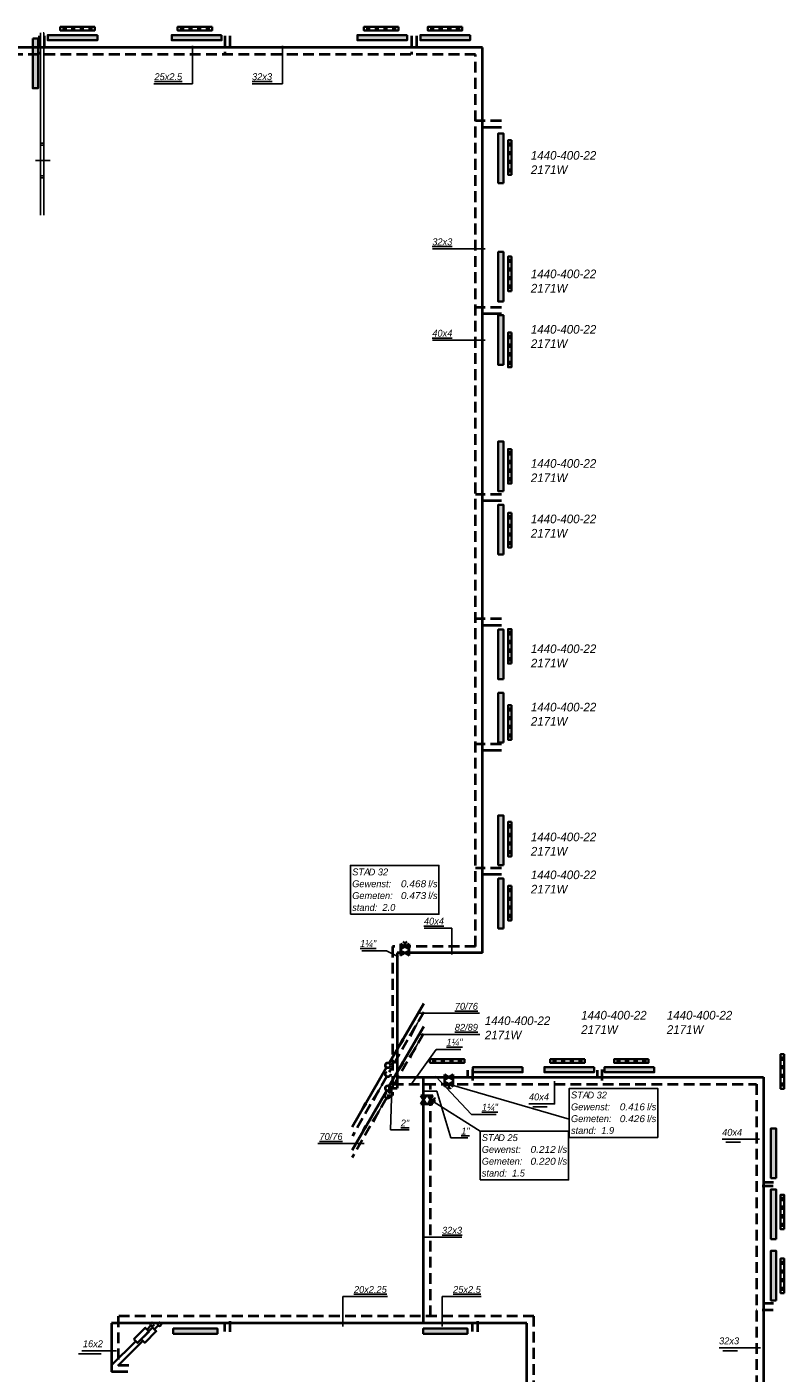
# Model space of a CAD drawing. Header units: millimetres. Extents: x -13501 to 278776, y 0 to 252300.
# Tile 97 of 131: x 213796 to 235740, y 118050 to 157038. Entities that reach past the tile are written whole.
import ezdxf
from ezdxf.enums import TextEntityAlignment as Align

# ---------------------------------------------------------------- set-up
doc = ezdxf.new("R2010")
doc.units = ezdxf.units.MM
doc.header["$LTSCALE"] = 100
doc.linetypes.add('B0703', pattern=[4.6875, 3.125, -1.5625])
doc.layers.get('0').update_dxf_attribs({"linetype": 'CONTINUOUS'})
doc.layers.add('Bouwkundig', color=253, linetype='CONTINUOUS')
doc.layers.add('WT-tekst', color=7, linetype='CONTINUOUS')
for name, color, linetype, lineweight in [('WL56cv-groep AB-Zuid-A', 5, 'CONTINUOUS', 40), ('WL56cv-groep AB-Zuid-R', 5, 'B0703', 40), ('WL56cv-groep LBK-A', 1, 'CONTINUOUS', 40), ('WL56cv-groep LBK-R', 1, 'B0703', 40)]:
    doc.layers.add(name, color=color, linetype=linetype, lineweight=lineweight)
for name, color, linetype, lineweight, true_color in [('WL56cv-groep voeding C-R', 7, 'B0703', 40, 0x00a529), ('WL56cv-symbool', 7, 'CONTINUOUS', 35, 0x00a529), ('WL57vent-symbool', 7, 'CONTINUOUS', 35, 0x00a529)]:
    doc.layers.add(name, color=color, linetype=linetype, lineweight=lineweight, true_color=true_color)
doc.styles.add('B-01', font='GOTHICI.TTF')
doc.dimstyles.new('schermer1-100', dxfattribs={"dimscale": 100, "dimtxt": 2, "dimasz": 2, "dimexe": 1, "dimexo": 1, "dimgap": 1, "dimtad": 1, "dimdec": 0, "dimzin": 0, "dimdsep": 46, "dimtxsty": 'B-01', "dimblk1": 'OBLIQUE', "dimblk2": 'OBLIQUE', "dimsah": 1, "dimcen": -3, "dimdle": 1, "dimclrd": 256, "dimclre": 256, "dimclrt": 256, "dimadec": 0, "dimazin": 0, "dimtfac": 0.75, "dimtdec": 0, "dimtmove": 0, "dimatfit": 1, "dimldrblk": 'NONE', "dimfxl": 1, "dimtvp": 1.5, "dimtolj": 1, "dimtzin": 0, "dimlwd": -1, "dimlwe": -1, "dimarcsym": 0})

# ---------------------------------------------------------------- blocks, each defined once
blk = doc.blocks.new('C6')
for p, q in [((1037, 1790), (36, 66)), ((-38, -65), (-1039, -1789))]:
    blk.add_line(p, q)
for points in [[(37, 56, 0, 100, 0), (437, 749, 100, 100, 0)], [(-1039, -1789, 0, 100, 0), (-639, -1096, 100, 100, 0)]]:
    blk.add_lwpolyline(points, format="xyseb")
blk.add_circle((0, 0), 75)
blk = doc.blocks.new('C3')
for p, q in [((1038, 1797), (38, 65)), ((-34, -67), (-1030, -1792))]:
    blk.add_line(p, q)
for points in [[(1038, 1797, 0, 100, 0), (638, 1104, 100, 100, 0)], [(-30, -60, 0, 100, 0), (-430, -753, 100, 100, 0)]]:
    blk.add_lwpolyline(points, format="xyseb")
blk.add_circle((0, 0), 75)
blk = doc.blocks.new('puk1440')
at = {"layer": 'WL56cv-symbool'}
blk.add_hatch(color=256, dxfattribs=at).paths.add_polyline_path([(720, 0), (720, 150), (-720, 150), (-720, 0)])
blk.add_lwpolyline([(-720, 0), (720, 0), (720, 150), (-720, 150)], close=True, dxfattribs=at)
blk = doc.blocks.new('D1')
for p, q in [((2.5, 1.5), (-2.5, -1.5)), ((-2.5, 1.5), (2.5, -1.5)), ((-2.5, -1.5), (-2.5, 1.5)), ((2.5, -1.5), (2.5, 1.5))]:
    blk.add_line(p, q)
blk = doc.blocks.new('D2')
for p, q in [((2.5, 1.5), (-2.5, -1.5)), ((-2.5, 1.5), (2.5, -1.5)), ((-2.5, -1.5), (-2.5, 1.5)), ((0, 0), (0, 1.99)), ((2.5, -1.5), (2.5, 1.5)), ((-3, -2.5), (-2, -2.5)), ((-2.5, -1.5), (-2.5, -3)), ((2, -2.5), (3, -2.5)), ((2.5, -1.5), (2.5, -3))]:
    blk.add_line(p, q)
blk.add_arc((0, 3), 1.01, 180, 0)
blk = doc.blocks.new('_OBLIQUE')
at = {"color": 0, "linetype": 'ByBlock'}
blk.add_line((-0.5, -0.5), (0.5, 0.5), dxfattribs=at)
blk = doc.blocks.new('e9')
for p, q in [((1150, 1152), (1037, 1040)), ((0, 0), (707, 707))]:
    blk.add_line(p, q)
blk.add_lwpolyline([(653, 761), (761, 653), (1093, 985), (985, 1093)], close=True)
blk.add_circle((1187, 1189), 52.2)
blk = doc.blocks.new('f3')
blk.add_lwpolyline([(0, 0), (25.64, 0), (25.64, 14.16), (0, 14.16)], close=True)
at = {"style": 'B-01'}
for s, p in [('STA', (0.5, 11.28)), ('Gewenst:', (0.5, 7.85)), ('l/s', (22.56, 7.84)), ('Gemeten:', (0.5, 4.42)), ('l/s', (22.56, 4.42)), ('stand:', (0.5, 0.99))]:
    blk.add_text(s, height=2, dxfattribs=at).set_placement(p)
for tag, p in [('TYPE', (5.26, 11.27)), ('STAND', (9.28, 0.99))]:
    blk.add_attdef(tag, p, '', height=2, dxfattribs=at)
for tag, width, p, p2 in [('GEW', 1.108251, (14.63, 7.84), (21.93, 7.84)), ('GEM', 1.127784, (14.63, 4.42), (21.93, 4.42))]:
    blk.add_attdef(tag, text='', height=2, dxfattribs=dict(at, width=width)).set_placement(p, p2, align=Align.FIT)

msp = doc.modelspace()

# ---------------------------------------------------------------- hatches: boundary and pattern name
at = {"layer": 'WL56cv-symbool'}
for points in [[(218035, 119190), (219315, 119190), (219315, 119340), (218035, 119340)], [(225281, 119190), (226561, 119190), (226561, 119340), (225281, 119340)]]:
    msp.add_hatch(color=256, dxfattribs=at).paths.add_polyline_path(points)
at = {"layer": 'WL57vent-symbool'}
h = msp.add_hatch(dxfattribs=at)
h.set_pattern_fill('PLAST', color=256, scale=1000, angle=90, style=0)
h.set_pattern_definition([(90, (273169.48, 95178.7), (-250, 2e-14), []), (90, (273138.23, 95178.7), (-250, 2e-14), []), (90, (273106.98, 95178.7), (-250, 2e-14), [])])
h.paths.add_polyline_path([(215764, 157038), (215764, 156938), (214764, 156938), (214764, 157038)])
h = msp.add_hatch(dxfattribs=at)
h.set_pattern_fill('PLAST', color=256, scale=1000, angle=90, style=0)
h.set_pattern_definition([(90, (276569.8, 95178.7), (-250, 2e-14), []), (90, (276538.54, 95178.7), (-250, 2e-14), []), (90, (276507.3, 95178.7), (-250, 2e-14), [])])
h.paths.add_polyline_path([(219165, 157038), (219165, 156938), (218165, 156938), (218165, 157038)])
h = msp.add_hatch(dxfattribs=at)
h.set_pattern_fill('PLAST', color=256, scale=1000, angle=90, style=0)
h.set_pattern_definition([(90, (281969.8, 95178.7), (-250, 2e-14), []), (90, (281938.54, 95178.7), (-250, 2e-14), []), (90, (281907.3, 95178.7), (-250, 2e-14), [])])
h.paths.add_polyline_path([(224565, 157038), (224565, 156938), (223565, 156938), (223565, 157038)])
h = msp.add_hatch(dxfattribs=at)
h.set_pattern_fill('PLAST', color=256, scale=1000, angle=90, style=0)
h.set_pattern_definition([(90, (283819.8, 95178.7), (-250, 2e-14), []), (90, (283788.54, 95178.7), (-250, 2e-14), []), (90, (283757.3, 95178.7), (-250, 2e-14), [])])
h.paths.add_polyline_path([(226415, 157038), (226415, 156938), (225415, 156938), (225415, 157038)])
h = msp.add_hatch(dxfattribs=at)
h.set_pattern_fill('PLAST', color=256, scale=1000, style=0)
h.set_pattern_definition([(360, (165980.08, 211162.55), (-3e-14, -250), []), (360, (165980.08, 211131.3), (-3e-14, -250), []), (360, (165980.08, 211100.05), (-3e-14, -250), [])])
h.paths.add_polyline_path([(227840, 153757), (227740, 153757), (227740, 152757), (227840, 152757)])
h = msp.add_hatch(dxfattribs=at)
h.set_pattern_fill('PLAST', color=256, scale=1000, style=0)
h.set_pattern_definition([(7e-15, (165980.18, 91982.72), (0, 250), []), (7e-15, (165980.18, 92013.97), (0, 250), []), (7e-15, (165980.18, 92045.22), (0, 250), [])])
h.paths.add_polyline_path([(227840, 149388), (227740, 149388), (227740, 150388), (227840, 150388)])
h = msp.add_hatch(dxfattribs=at)
h.set_pattern_fill('PLAST', color=256, scale=1000, style=0)
h.set_pattern_definition([(360, (165980.18, 205588.88), (-3e-14, -250), []), (360, (165980.18, 205557.63), (-3e-14, -250), []), (360, (165980.18, 205526.38), (-3e-14, -250), [])])
h.paths.add_polyline_path([(227840, 148184), (227740, 148184), (227740, 147184), (227840, 147184)])
h = msp.add_hatch(dxfattribs=at)
h.set_pattern_fill('PLAST', color=256, scale=1000, style=0)
h.set_pattern_definition([(360, (165980.4, 202217.32), (-3e-14, -250), []), (360, (165980.4, 202186.07), (-3e-14, -250), []), (360, (165980.4, 202154.82), (-3e-14, -250), [])])
h.paths.add_polyline_path([(227840, 144812), (227740, 144812), (227740, 143812), (227840, 143812)])
h = msp.add_hatch(dxfattribs=at)
h.set_pattern_fill('PLAST', color=256, scale=1000, style=0)
h.set_pattern_definition([(360, (165980.4, 200367.32), (-3e-14, -250), []), (360, (165980.4, 200336.07), (-3e-14, -250), []), (360, (165980.4, 200304.82), (-3e-14, -250), [])])
h.paths.add_polyline_path([(227840, 142962), (227740, 142962), (227740, 141962), (227840, 141962)])
h = msp.add_hatch(dxfattribs=at)
h.set_pattern_fill('PLAST', color=256, scale=1000, style=0)
h.set_pattern_definition([(7e-15, (165980.18, 81192.72), (0, 250), []), (7e-15, (165980.18, 81223.97), (0, 250), []), (7e-15, (165980.18, 81255.22), (0, 250), [])])
h.paths.add_polyline_path([(227840, 138598), (227740, 138598), (227740, 139598), (227840, 139598)])
h = msp.add_hatch(dxfattribs=at)
h.set_pattern_fill('PLAST', color=256, scale=1000, style=0)
h.set_pattern_definition([(360, (165980.18, 194798.88), (-3e-14, -250), []), (360, (165980.18, 194767.63), (-3e-14, -250), []), (360, (165980.18, 194736.38), (-3e-14, -250), [])])
h.paths.add_polyline_path([(227840, 137394), (227740, 137394), (227740, 136394), (227840, 136394)])
h = msp.add_hatch(dxfattribs=at)
h.set_pattern_fill('PLAST', color=256, scale=1000, style=0)
h.set_pattern_definition([(360, (165980.31, 191417.23), (-3e-14, -250), []), (360, (165980.31, 191385.98), (-3e-14, -250), []), (360, (165980.31, 191354.73), (-3e-14, -250), [])])
h.paths.add_polyline_path([(227840, 134012), (227740, 134012), (227740, 133012), (227840, 133012)])
h = msp.add_hatch(dxfattribs=at)
h.set_pattern_fill('PLAST', color=256, scale=1000, style=0)
h.set_pattern_definition([(360, (165980.31, 189567.23), (-3e-14, -250), []), (360, (165980.31, 189535.98), (-3e-14, -250), []), (360, (165980.31, 189504.73), (-3e-14, -250), [])])
h.paths.add_polyline_path([(227840, 132162), (227740, 132162), (227740, 131162), (227840, 131162)])
h = msp.add_hatch(dxfattribs=at)
h.set_pattern_fill('PLAST', color=256, scale=1000, style=0)
h.set_pattern_definition([(90, (168068.32, 65278.61), (250, -6e-14), []), (90, (168099.57, 65278.61), (250, -6e-14), []), (90, (168130.82, 65278.61), (250, -6e-14), [])])
h.paths.add_polyline_path([(225474, 127138), (225474, 127038), (226474, 127038), (226474, 127138)])
h = msp.add_hatch(dxfattribs=at)
h.set_pattern_fill('PLAST', color=256, scale=1000, angle=90, style=0)
h.set_pattern_definition([(90, (287369.8, 65278.7), (-250, 2e-14), []), (90, (287338.54, 65278.7), (-250, 2e-14), []), (90, (287307.3, 65278.7), (-250, 2e-14), [])])
h.paths.add_polyline_path([(229965, 127138), (229965, 127038), (228965, 127038), (228965, 127138)])
h = msp.add_hatch(dxfattribs=at)
h.set_pattern_fill('PLAST', color=256, scale=1000, angle=90, style=0)
h.set_pattern_definition([(90, (289219.8, 65278.7), (-250, 2e-14), []), (90, (289188.54, 65278.7), (-250, 2e-14), []), (90, (289157.3, 65278.7), (-250, 2e-14), [])])
h.paths.add_polyline_path([(231815, 127138), (231815, 127038), (230815, 127038), (230815, 127138)])
h = msp.add_hatch(dxfattribs=at)
h.set_pattern_fill('PLAST', color=256, scale=1000, style=0)
h.set_pattern_definition([(360, (173880.08, 184689.7), (-3e-14, -250), []), (360, (173880.08, 184658.45), (-3e-14, -250), []), (360, (173880.08, 184627.2), (-3e-14, -250), [])])
h.paths.add_polyline_path([(235740, 127284), (235640, 127284), (235640, 126284), (235740, 126284)])
h = msp.add_hatch(dxfattribs=at)
h.set_pattern_fill('PLAST', color=256, scale=1000, style=0)
h.set_pattern_definition([(7e-15, (173880.18, 64810.1), (0, 250), []), (7e-15, (173880.18, 64841.35), (0, 250), []), (7e-15, (173880.18, 64872.6), (0, 250), [])])
h.paths.add_polyline_path([(235740, 122215), (235640, 122215), (235640, 123215), (235740, 123215)])
h = msp.add_hatch(dxfattribs=at)
h.set_pattern_fill('PLAST', color=256, scale=1000, style=0)
h.set_pattern_definition([(7e-15, (173880.18, 62960.1), (0, 250), []), (7e-15, (173880.18, 62991.35), (0, 250), []), (7e-15, (173880.18, 63022.6), (0, 250), [])])
h.paths.add_polyline_path([(235740, 120365), (235640, 120365), (235640, 121365), (235740, 121365)])

# ---------------------------------------------------------------- linework, layer by layer
at = {"layer": 'Bouwkundig'}
for p, q in [((214191, 156869), (214191, 151589)), ((214289, 156869), (214271, 156869)), ((214289, 151589), (214289, 156869)), ((214289, 153674), (214191, 153674)), ((214289, 153615), (214191, 153615)), ((214470, 153172), (214048, 153172)), ((214289, 152729), (214191, 152729)), ((214289, 152669), (214191, 152669))]:
    msp.add_line(p, q, dxfattribs=at)
at = {"layer": 'WL56cv-groep AB-Zuid-A'}
for p, q in [((214298, 156784), (214298, 156442)), ((219675, 156784), (219675, 156442)), ((225083, 156784), (225083, 156442)), ((227000, 156442), (203477, 156442)), ((227000, 130218), (227000, 156442)), ((227546, 154129), (227000, 154129)), ((227546, 148728), (227000, 148728)), ((227546, 143314), (227000, 143314)), ((227546, 139706), (227000, 139706)), ((227546, 136081), (227000, 136081)), ((227546, 132491), (227000, 132491)), ((227000, 130218), (224523, 130218)), ((224523, 130218), (224523, 126305)), ((226568, 126825), (226568, 126620)), ((230318, 126825), (230318, 126620)), ((224523, 126621), (235144, 126621)), ((225289, 119497), (225289, 126621)), ((235144, 126621), (235144, 100849)), ((224262, 126305), (224523, 126305)), ((235433, 123574), (235146, 123574)), ((235433, 120064), (235146, 120064)), ((228287, 119497), (216244, 119497)), ((216244, 119497), (216244, 118089)), ((219532, 119258), (219532, 119481)), ((226706, 119258), (226706, 119481)), ((228287, 107883), (228287, 119497)), ((216720, 118089), (216244, 118089))]:
    msp.add_line(p, q, dxfattribs=at)
at = {"layer": 'WL56cv-groep AB-Zuid-R'}
for p, q in [((214156, 156784), (214156, 156242)), ((219533, 156784), (219533, 156242)), ((224941, 156784), (224941, 156242)), ((226800, 156242), (203335, 156242)), ((226800, 130403), (226800, 156242)), ((227546, 154316), (226800, 154316)), ((227546, 148915), (226800, 148915)), ((227546, 143501), (226800, 143501)), ((227546, 139893), (226800, 139893)), ((227546, 136268), (226800, 136268)), ((227546, 132678), (226800, 132678)), ((226800, 130403), (224393, 130403)), ((224393, 130403), (224393, 126087)), ((226705, 126839), (226705, 126415)), ((230455, 126839), (230455, 126415)), ((224393, 126421), (234944, 126421)), ((225489, 119697), (225489, 126421)), ((234944, 126421), (234944, 101049)), ((224232, 126087), (224393, 126087)), ((235419, 123465), (234941, 123465)), ((228487, 119697), (216444, 119697)), ((216444, 119697), (216444, 118273)), ((219689, 119244), (219689, 119697)), ((226864, 119244), (226864, 119697)), ((228487, 107683), (228487, 119697)), ((235419, 119873), (234941, 119873)), ((216746, 118273), (216444, 118273))]:
    msp.add_line(p, q, dxfattribs=at)
at = {"layer": 'WL56cv-symbool'}
for points in [[(218035, 119190), (219315, 119190), (219315, 119340), (218035, 119340)], [(225281, 119190), (226561, 119190), (226561, 119340), (225281, 119340)]]:
    msp.add_lwpolyline(points, close=True, dxfattribs=at)
at = {"layer": 'WL57vent-symbool'}
for points in [[(215764, 157038), (215764, 156938), (214764, 156938), (214764, 157038)], [(219165, 157038), (219165, 156938), (218165, 156938), (218165, 157038)], [(224565, 157038), (224565, 156938), (223565, 156938), (223565, 157038)], [(226415, 157038), (226415, 156938), (225415, 156938), (225415, 157038)], [(227840, 153757), (227740, 153757), (227740, 152757), (227840, 152757)], [(227840, 149388), (227740, 149388), (227740, 150388), (227840, 150388)], [(227840, 148184), (227740, 148184), (227740, 147184), (227840, 147184)], [(227840, 144812), (227740, 144812), (227740, 143812), (227840, 143812)], [(227840, 142962), (227740, 142962), (227740, 141962), (227840, 141962)], [(227840, 138598), (227740, 138598), (227740, 139598), (227840, 139598)], [(227840, 137394), (227740, 137394), (227740, 136394), (227840, 136394)], [(227840, 134012), (227740, 134012), (227740, 133012), (227840, 133012)], [(227840, 132162), (227740, 132162), (227740, 131162), (227840, 131162)], [(225474, 127138), (225474, 127038), (226474, 127038), (226474, 127138)], [(229965, 127138), (229965, 127038), (228965, 127038), (228965, 127138)], [(231815, 127138), (231815, 127038), (230815, 127038), (230815, 127138)], [(235740, 127284), (235640, 127284), (235640, 126284), (235740, 126284)], [(235740, 122215), (235640, 122215), (235640, 123215), (235740, 123215)], [(235740, 120365), (235640, 120365), (235640, 121365), (235740, 121365)]]:
    msp.add_lwpolyline(points, close=True, dxfattribs=at)
at = {"layer": 'WT-tekst'}
for p, q in [((229510, 125408), (226026, 126421)), ((226929, 125058), (225489, 125964)), ((228455, 125760), (228877, 125760)), ((233941, 124821), (235029, 124821)), ((234054, 124734), (234476, 124734)), ((215295, 118611), (215951, 118611)), ((215385, 118698), (216394, 118698)), ((233854, 118782), (235054, 118782)), ((233966, 118696), (234389, 118696))]:
    msp.add_line(p, q, dxfattribs=at)
msp.add_lwpolyline([(228342, 125846), (229090, 125846), (229090, 126507)], dxfattribs=at)

# ---------------------------------------------------------------- block references
at = {"layer": 'WL56cv-groep AB-Zuid-A'}
msp.add_blockref('C6', (224261, 126300), dxfattribs=at)
at = {"layer": 'WL56cv-groep AB-Zuid-R'}
msp.add_blockref('C3', (224251, 126082), dxfattribs=at)
at = {"layer": 'WL56cv-groep LBK-A'}
msp.add_blockref('C6', (224259, 126963), dxfattribs=at)
at = {"layer": 'WL56cv-groep LBK-R'}
msp.add_blockref('C3', (224259, 126704), dxfattribs=at)
at = {"layer": 'WL56cv-groep voeding C-R'}
for p, rotation in [((227440, 126913), 180), ((229515, 126913), 180), ((231258, 126913), 180), ((235508, 124418), 90), ((235508, 122651), 90), ((235508, 120874), 90)]:
    msp.add_blockref('puk1440', p, dxfattribs=dict(at, rotation=rotation))
at = {"layer": 'WL56cv-symbool'}
for p, rotation in [((215121, 156801), 180), ((218716, 156801), 180), ((224095, 156801), 180), ((225920, 156801), 180), ((213968, 155982), 270), ((227606, 153234), 90), ((227606, 149803), 90), ((227606, 147969), 90), ((227606, 144312), 90), ((227606, 142479), 90), ((227606, 138863), 90), ((227606, 137030), 90), ((227606, 133484), 90), ((227606, 131651), 90)]:
    msp.add_blockref('puk1440', p, dxfattribs=dict(at, rotation=rotation))
at = {"layer": 'WL56cv-symbool', "xscale": 50, "yscale": 50, "zscale": 50}
for name, p in [('D2', (224752, 130403)), ('D1', (224752, 130218))]:
    msp.add_blockref(name, p, dxfattribs=at)
for name, p, rotation in [('D2', (226026, 126421), 180), ('D1', (226026, 126621), 180), ('D1', (225289, 125964), 270), ('D2', (225489, 125964), 270)]:
    msp.add_blockref(name, p, dxfattribs=dict(at, rotation=rotation))
at = {"layer": 'WL56cv-symbool'}
for p in [(216242, 118272), (216451, 118276)]:
    msp.add_blockref('e9', p, dxfattribs=at)
at = {"layer": 'WT-tekst'}
ref = msp.add_blockref('f3', (223173, 131337), dxfattribs=dict(at, xscale=100, yscale=100, zscale=100))
ref.add_attrib('GEW', '0.468', dxfattribs={"layer": '0', "height": 200, "style": 'B-01', "width": 1.052481}).set_placement((224636, 132122), (225367, 132122), align=Align.FIT)
ref.add_attrib('GEM', '0.473', dxfattribs={"layer": '0', "height": 200, "style": 'B-01', "width": 1.052481}).set_placement((224636, 131779), (225367, 131779), align=Align.FIT)
ref.add_attrib('STAND', '2.0', (224101, 131437), dxfattribs={"layer": '0', "height": 200, "style": 'B-01'})
ref.add_attrib('TYPE', 'D 32', (223699, 132464), dxfattribs={"layer": '0', "height": 200, "style": 'B-01'})
ref = msp.add_blockref('f3', (229514, 124877), dxfattribs=dict(at, xscale=100, yscale=100, zscale=100))
ref.add_attrib('GEW', '0.416', dxfattribs={"layer": '0', "height": 200, "style": 'B-01', "width": 1.052481}).set_placement((230977, 125661), (231708, 125661), align=Align.FIT)
ref.add_attrib('GEM', '0.426', dxfattribs={"layer": '0', "height": 200, "style": 'B-01', "width": 1.052481}).set_placement((230977, 125318), (231708, 125318), align=Align.FIT)
ref.add_attrib('STAND', '1.9', (230442, 124976), dxfattribs={"layer": '0', "height": 200, "style": 'B-01'})
ref.add_attrib('TYPE', 'D 32', (230041, 126003), dxfattribs={"layer": '0', "height": 200, "style": 'B-01'})
ref = msp.add_blockref('f3', (226929, 123643), dxfattribs=dict(at, xscale=100, yscale=100, zscale=100))
ref.add_attrib('GEW', '0.212', dxfattribs={"layer": '0', "height": 200, "style": 'B-01', "width": 1.052481}).set_placement((228391, 124427), (229122, 124427), align=Align.FIT)
ref.add_attrib('GEM', '0.220', dxfattribs={"layer": '0', "height": 200, "style": 'B-01', "width": 1.052481}).set_placement((228391, 124084), (229122, 124084), align=Align.FIT)
ref.add_attrib('STAND', '1.5', (227856, 123742), dxfattribs={"layer": '0', "height": 200, "style": 'B-01'})
ref.add_attrib('TYPE', 'D 25', (227455, 124769), dxfattribs={"layer": '0', "height": 200, "style": 'B-01'})

# ---------------------------------------------------------------- texts
at = {"layer": 'WT-tekst', "style": 'B-01'}
for s, p in [('1440-400-22', (228401, 153193)), ('2171W', (228401, 152778)), ('1440-400-22', (228401, 149761)), ('2171W', (228401, 149346)), ('1440-400-22', (228401, 148155)), ('2171W', (228401, 147740)), ('1440-400-22', (228401, 144270)), ('2171W', (228401, 143855)), ('1440-400-22', (228401, 142664)), ('2171W', (228401, 142249)), ('1440-400-22', (228401, 138904)), ('2171W', (228401, 138489)), ('1440-400-22', (228401, 137214)), ('2171W', (228401, 136799)), ('1440-400-22', (228401, 133454)), ('2171W', (228401, 133039)), ('1440-400-22', (228401, 132356)), ('2171W', (228401, 131941)), ('1440-400-22', (227067, 128130)), ('1440-400-22', (229860, 128290)), ('1440-400-22', (232342, 128290)), ('2171W', (227067, 127715)), ('2171W', (229860, 127875)), ('2171W', (232342, 127875))]:
    msp.add_text(s, height=250, dxfattribs=at).set_placement(p)
at = {"layer": 'WT-tekst', "char_height": 200, "style": 'B-01'}
for s, insert, attachment_point in [('{\\L25x2.5}', (218295, 155495), 9), ('{\\L32x3}', (220902, 155495), 9), ('{\\L32x3}', (226125, 150712), 9), ('{\\L40x4}', (226125, 148064), 9), ('{\\L40x4}', (225882, 131035), 9), ('{\\L1¼"}', (223920, 130383), 9), ('{\\L70/76}', (226198, 128570), 7), ('{\\L82/89}', (226198, 127961), 7), ('{\\L1¼"}', (225955, 127525), 7), ('40x4', (228925, 125945), 9), ('{\\L1¼"}', (226981, 125641), 7), ('{\\L2"}', (224631, 125192), 7), ('{\\L1"}', (226384, 124960), 7), ('40x4', (234524, 124920), 9), ('{\\L70/76}', (222944, 124799), 9), ('{\\L32x3}', (225828, 122083), 7), ('{\\L20x2.25}', (223274, 120369), 7), ('{\\L25x2.5}', (226148, 120369), 7), ('16x2', (215999, 118797), 9), ('32x3', (234436, 118881), 9)]:
    msp.add_mtext(s, dxfattribs=dict(at, insert=insert, attachment_point=attachment_point))

# ---------------------------------------------------------------- leaders
at = {"layer": 'WT-tekst', "has_arrowhead": 0, "annotation_type": 0, "has_hookline": 1}
for points, hookline_direction, text_width in [([(218592, 156489), (218592, 155395), (218395, 155395)], 1, 816), ([(221199, 156489), (221199, 155395), (221002, 155395)], 1, 575), ([(227079, 150612), (226225, 150612)], 1, 575), ([(227079, 147964), (226225, 147964)], 1, 573), ([(226113, 130169), (226113, 130935), (225982, 130935)], 1, 573), ([(224564, 130106), (224220, 130283), (224020, 130283)], 1, 418), ([(225149, 128470), (226098, 128470)], 0, 715), ([(225149, 127861), (226098, 127861)], 0, 726), ([(224918, 126401), (225655, 127425), (225855, 127425)], 0, 418), ([(224369, 126323), (224331, 125092), (224531, 125092)], 0, 241), ([(225639, 126646), (226681, 125541), (226881, 125541)], 0, 418), ([(225270, 126218), (225679, 126218), (226084, 124860), (226284, 124860)], 0, 187), ([(223569, 124699), (223044, 124699)], 1, 715), ([(225250, 121983), (225728, 121983)], 0, 575), ([(222956, 119397), (222956, 120269), (223174, 120269)], 0, 971), ([(225829, 119397), (225829, 120269), (226048, 120269)], 0, 816)]:
    msp.add_leader(points, dimstyle='schermer1-100', dxfattribs=dict(at, hookline_direction=hookline_direction, text_width=text_width))

doc.saveas('drawing.dxf')
